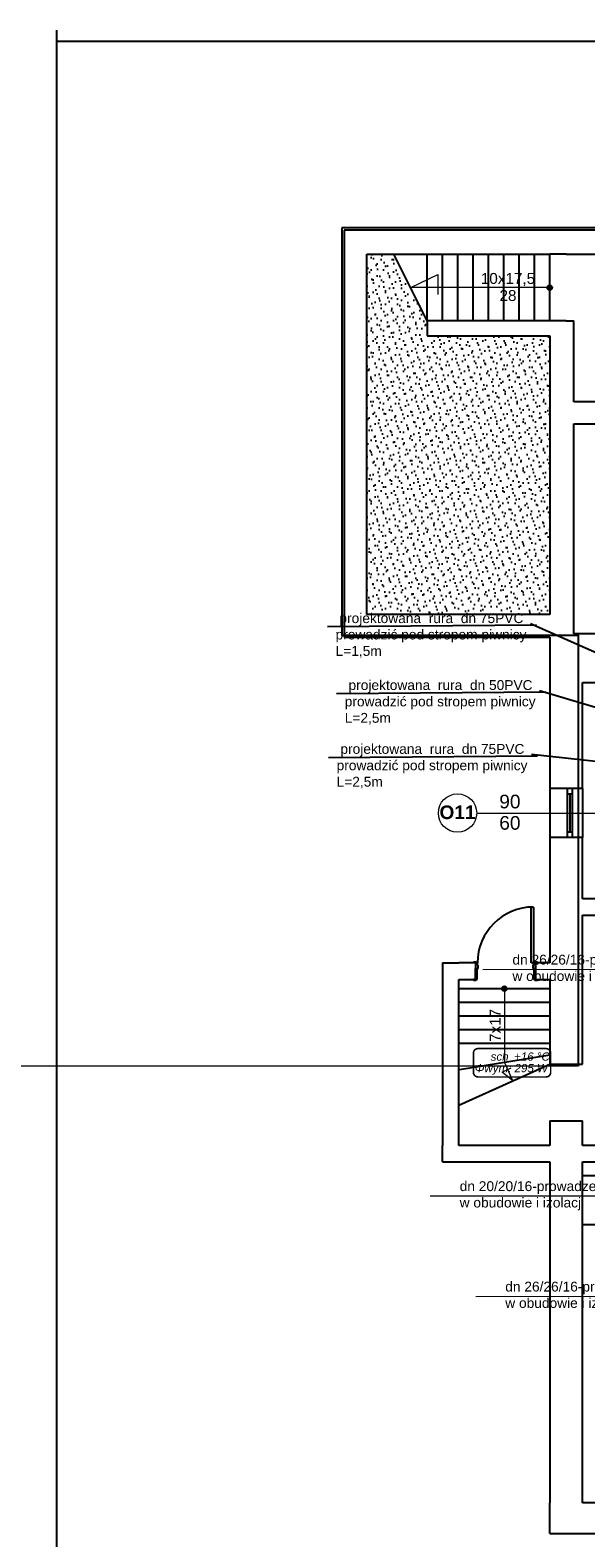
# Model space of a CAD drawing. Header units: millimetres. Extents: x 2249 to 10533, y 1662 to 5811.
# Tile 3 of 9: x 4171 to 5189, y 3052 to 5811. Entities that reach past the tile are written whole.
import ezdxf
from ezdxf.lldxf.tags import DXFTag

# ---------------------------------------------------------------- set-up
doc = ezdxf.new("R2010")
doc.units = ezdxf.units.MM
doc.linetypes.add('{ Half Dash }', pattern=[0])
for name, color, linetype in [('2D - Ogólne', 7, 'Continuous'), ('IS_Text_Konstrukcji', 7, 'Continuous'), ('Konstrukcja - Ściany zew', 7, 'Continuous'), ('Opisy - Teksty', 7, 'Continuous')]:
    doc.layers.add(name, color=color, linetype=linetype)
doc.layers.add('opis ks', color=7, linetype='Continuous', lineweight=25)
doc.layers.add('opis wody', color=7, linetype='{ Half Dash }', lineweight=15)
doc.styles.get("Standard").update_dxf_attribs({"font": 'arial.ttf'})
doc.styles.add('STYL_AUTOMATYCZNY_1', font='arial.ttf')
doc.styles.add('STYL_AUTOMATYCZNY_2', font='arialbd.ttf')
tags = doc.linetypes.add('SOLID', pattern=[10, 10, 0]).pattern_tags.tags
tags[6:7] = [DXFTag(74, 4), DXFTag(75, 0), DXFTag(340, '0'), DXFTag(46, 0.0), DXFTag(50, 0.0), DXFTag(44, 0.0), DXFTag(45, 0.0)]
tags[4:5] = [DXFTag(74, 4), DXFTag(75, 0), DXFTag(340, '0'), DXFTag(46, 0.0), DXFTag(50, 0.0), DXFTag(44, 0.0), DXFTag(45, 0.0)]

# ---------------------------------------------------------------- blocks, each defined once
blk = doc.blocks.new('Linia_6_1', base_point=(-15366, -19696))
at = {"layer": '2D - Ogólne', "linetype": 'Continuous', "lineweight": 0, "true_color": 0x000000}
blk.add_hatch(color=18, dxfattribs=at).paths.add_polyline_path([(-15416, -19696), (-15412, -19715), (-15401, -19731), (-15385, -19742), (-15366, -19746), (-15347, -19742), (-15331, -19731), (-15320, -19715), (-15316, -19696), (-15320, -19677), (-15331, -19661), (-15347, -19650), (-15366, -19646), (-15385, -19650), (-15401, -19661), (-15412, -19677)])
at = {"layer": '2D - Ogólne', "color": 7, "linetype": 'Continuous', "lineweight": 15}
blk.add_line((-15416, -19696), (-17906, -19696), dxfattribs=at)
blk.add_circle((-15366, -19696), 50, dxfattribs=at)
blk = doc.blocks.new('Linia_8_1', base_point=(-16196, -32527))
at = {"layer": '2D - Ogólne', "linetype": 'Continuous', "lineweight": 0, "true_color": 0x000000}
blk.add_hatch(color=18, dxfattribs=at).paths.add_polyline_path([(-16246, -32527), (-16242, -32546), (-16231, -32563), (-16215, -32573), (-16196, -32577), (-16177, -32573), (-16161, -32563), (-16150, -32546), (-16146, -32527), (-16150, -32508), (-16161, -32492), (-16177, -32481), (-16196, -32477), (-16215, -32481), (-16231, -32492), (-16242, -32508)])
at = {"layer": '2D - Ogólne', "color": 7, "linetype": 'Continuous', "lineweight": 15}
blk.add_line((-16196, -32577), (-16196, -33872), dxfattribs=at)
blk.add_circle((-16196, -32527), 50, dxfattribs=at)

msp = doc.modelspace()

# ---------------------------------------------------------------- hatches: boundary and pattern name
at = {"layer": '2D - Ogólne', "linetype": 'Continuous', "lineweight": 25}
h = msp.add_hatch(dxfattribs=at)
h.set_pattern_fill('PIASEK_0001', scale=0.1, style=0, pattern_type=2)
h.set_pattern_definition([(45, (6477.319, 3267.814), (-11.13693, 11.13693), [0, -10.5, 0, -15.75]), (110, (6512.319, 3267.814), (14.80016, 5.38682), [0, -7.7, 0, -13.3])])
h.paths.add_polyline_path([(4787.97779, 4742.02536), (5122.42699, 4742.02536), (5122.42699, 5252.02536), (4898.42699, 5252.02536), (4898.42699, 5279.02536), (4837.13682, 5401.02536), (4787.97779, 5401.02536)])

# ---------------------------------------------------------------- linework, layer by layer
at = {"layer": '2D - Ogólne', "color": 7, "linetype": 'Continuous', "lineweight": 25}
for p, q in [((4898.42699, 5279.02536), (4837.13682, 5401.02536)), ((4898.42699, 5279.02536), (4898.42699, 5401.02536)), ((4926.42699, 5279.02536), (4926.42699, 5401.02536)), ((4954.42699, 5279.02536), (4954.42699, 5401.02536)), ((4982.42699, 5279.02536), (4982.42699, 5401.02536)), ((5010.42699, 5279.02536), (5010.42699, 5401.02536)), ((5038.42699, 5279.02536), (5038.42699, 5401.02536)), ((5066.42699, 5279.02536), (5066.42699, 5401.02536)), ((5094.42699, 5279.02536), (5094.42699, 5401.02536)), ((5122.42699, 5279.02536), (5122.42699, 5401.02536)), ((5122.42699, 5279.02536), (4898.42699, 5279.02536)), ((4956.42699, 4056.90435), (5122.42699, 4056.90435)), ((4956.42699, 4031.90435), (5122.42699, 4031.90435)), ((4956.42699, 4006.90435), (5122.42699, 4006.90435)), ((4956.42699, 3981.90435), (5122.42699, 3981.90435)), ((4956.42699, 3956.90435), (5122.42699, 3956.90435)), ((4956.42699, 3843.34119), (5122.42699, 3918.90435)), ((4957.50636, 3909.08327), (5122.42699, 3935.94314)), ((5182.42699, 3714.90435), (5277.42699, 3714.90435)), ((5277.42699, 3624.90435), (5182.42699, 3624.90435))]:
    msp.add_line(p, q, dxfattribs=at)
at = {"layer": '2D - Ogólne', "color": 7, "linetype": 'Continuous', "lineweight": 15}
for p, q in [((4868.45849, 5340.02536), (4917.55094, 5364.2611)), ((4917.55094, 5364.2611), (4917.55094, 5327.57397)), ((4988.86348, 4378.3338), (5215.35412, 4378.3338)), ((5054.88654, 3888.4632), (5039.42699, 3922.42531)), ((5035.45112, 3904.34292), (5052.03202, 3911.89055)), ((5054.88654, 3888.4632), (5035.45112, 3904.34292))]:
    msp.add_line(p, q, dxfattribs=at)
at = {"layer": '2D - Ogólne', "color": 255, "linetype": 'Continuous', "lineweight": 0}
msp.add_lwpolyline([(4787.97779, 4742.02536), (5122.42699, 4742.02536), (5122.42699, 5252.02536), (4898.42699, 5252.02536), (4898.42699, 5279.02536), (4837.13682, 5401.02536), (4787.97779, 5401.02536)], close=True, dxfattribs=at)
at = {"layer": '2D - Ogólne', "color": 7, "linetype": 'Continuous', "lineweight": 15}
msp.add_circle((4953.73395, 4378.3338), 35.12953, dxfattribs=at)
at = {"layer": 'IS_Text_Konstrukcji', "color": 18, "linetype": 'SOLID', "ltscale": 10, "true_color": 0x000000, "const_width": 3}
msp.add_lwpolyline([(4991.39425, 3895.22245), (5115.56092, 3895.22245, 0.414214), (5124.22758, 3903.88912), (5124.22758, 3938.55579, 0.414214), (5115.56092, 3947.22245), (4991.39425, 3947.22245, 0.414214), (4982.72758, 3938.55579), (4982.72758, 3903.88912, 0.414214), (4991.39425, 3895.22245)], format="xyb", dxfattribs=at)
at = {"layer": 'Konstrukcja - Ściany zew', "color": 7, "linetype": 'Continuous', "lineweight": 25}
for p, q in [((5152.42699, 5401.02536), (5122.42699, 5401.02536)), ((5152.42699, 5401.02536), (5122.42699, 5401.02536)), ((5152.42699, 5401.02536), (5166.42699, 5401.02536)), ((5152.42699, 5401.02536), (5166.42699, 5401.02536)), ((5152.42699, 5279.02536), (5122.42699, 5279.02536)), ((5152.42699, 5279.02536), (5122.42699, 5279.02536)), ((5152.42699, 5279.02536), (5166.42699, 5279.02536)), ((5152.42699, 5279.02536), (5166.42699, 5279.02536)), ((5154.42699, 4423.3338), (5122.42699, 4423.3338)), ((5122.42699, 4423.3338), (5122.42699, 4333.3338)), ((5154.42699, 4423.3338), (5122.42699, 4423.3338)), ((5164.42699, 4423.3338), (5154.42699, 4423.3338)), ((5154.42699, 4423.3338), (5154.42699, 4413.3338)), ((5164.42699, 4423.3338), (5154.42699, 4423.3338)), ((5164.42699, 4423.3338), (5154.42699, 4423.3338)), ((5182.42699, 4423.3338), (5164.42699, 4423.3338)), ((5164.42699, 4413.3338), (5164.42699, 4423.3338)), ((5182.42699, 4423.3338), (5164.42699, 4423.3338)), ((5182.42699, 4423.3338), (5182.42699, 4333.3338)), ((5154.42699, 4413.3338), (5164.42699, 4413.3338)), ((5154.42699, 4413.3338), (5154.42699, 4343.3338)), ((5159.42699, 4413.3338), (5159.42699, 4343.3338)), ((5164.42699, 4343.3338), (5164.42699, 4413.3338)), ((5154.42699, 4333.3338), (5122.42699, 4333.3338)), ((5154.42699, 4333.3338), (5122.42699, 4333.3338)), ((5164.42699, 4343.3338), (5154.42699, 4343.3338)), ((5154.42699, 4343.3338), (5154.42699, 4333.3338)), ((5164.42699, 4333.3338), (5154.42699, 4333.3338)), ((5164.42699, 4333.3338), (5154.42699, 4333.3338)), ((5164.42699, 4333.3338), (5154.42699, 4333.3338)), ((5164.42699, 4333.3338), (5164.42699, 4343.3338)), ((5182.42699, 4333.3338), (5164.42699, 4333.3338)), ((5182.42699, 4333.3338), (5164.42699, 4333.3338)), ((5088.62699, 4103.90435), (5088.62699, 4206.30435)), ((5088.62699, 4206.30435), (5092.62699, 4206.30435)), ((5092.62699, 4206.30435), (5092.62699, 4103.90435)), ((4982.72699, 4103.90435), (4982.72699, 4105.80435)), ((4982.72699, 4105.80435), (4987.72699, 4105.80435)), ((4986.42699, 4103.90435), (4982.72699, 4103.90435)), ((4987.72699, 4103.90435), (4982.72699, 4103.90435)), ((4986.42699, 4103.90435), (4982.72699, 4103.90435)), ((4986.42699, 4103.90435), (4982.72699, 4103.90435)), ((4986.42699, 4103.90435), (4986.42699, 4093.90435)), ((4990.22699, 4103.90435), (4986.42699, 4103.90435)), ((4986.42699, 4103.90435), (4986.42699, 4093.90435)), ((4986.42699, 4103.90435), (4986.42699, 4093.90435)), ((4986.42699, 4103.90435), (4986.42699, 4093.90435)), ((4986.42699, 4093.90435), (4986.42699, 4073.90435)), ((4986.42699, 4073.90435), (4986.42699, 4093.90435)), ((4986.42699, 4093.90435), (4988.92699, 4093.90435)), ((4986.42699, 4093.90435), (4991.42699, 4093.90435)), ((4986.42699, 4093.90435), (4986.42699, 4073.90435)), ((4986.42699, 4093.90435), (4986.42699, 4073.90435)), ((4987.72699, 4105.80435), (4987.72699, 4103.90435)), ((4988.92699, 4093.90435), (4988.92699, 4073.90435)), ((4990.22699, 4099.90435), (4990.22699, 4103.90435)), ((4991.42699, 4099.90435), (4990.22699, 4099.90435)), ((4991.42699, 4093.90435), (4991.42699, 4099.90435)), ((5092.62699, 4103.90435), (5088.62699, 4103.90435)), ((5092.62699, 4099.90435), (5091.42699, 4099.90435)), ((5091.42699, 4099.90435), (5091.42699, 4093.90435)), ((5091.42699, 4093.90435), (5096.42699, 4093.90435)), ((5096.42699, 4103.90435), (5092.62699, 4103.90435)), ((5092.62699, 4103.90435), (5092.62699, 4099.90435)), ((5093.92699, 4073.90435), (5093.92699, 4093.90435)), ((5093.92699, 4093.90435), (5096.42699, 4093.90435)), ((5095.12699, 4105.80435), (5100.12699, 4105.80435)), ((5095.12699, 4103.90435), (5095.12699, 4105.80435)), ((5100.12699, 4103.90435), (5095.12699, 4103.90435)), ((5096.42699, 4103.90435), (5100.12699, 4103.90435)), ((5096.42699, 4103.90435), (5096.42699, 4093.90435)), ((5096.42699, 4093.90435), (5096.42699, 4103.90435)), ((5096.42699, 4103.90435), (5096.42699, 4093.90435)), ((5096.42699, 4103.90435), (5096.42699, 4093.90435)), ((5096.42699, 4103.90435), (5100.12699, 4103.90435)), ((5096.42699, 4103.90435), (5100.12699, 4103.90435)), ((5096.42699, 4093.90435), (5096.42699, 4073.90435)), ((5096.42699, 4093.90435), (5096.42699, 4073.90435)), ((5096.42699, 4093.90435), (5096.42699, 4073.90435)), ((5096.42699, 4093.90435), (5096.42699, 4073.90435)), ((5100.12699, 4105.80435), (5100.12699, 4103.90435)), ((4986.42699, 4073.90435), (4982.72699, 4073.90435)), ((4982.72699, 4072.00435), (4982.72699, 4073.90435)), ((4982.72699, 4073.90435), (4987.72699, 4073.90435)), ((4986.42699, 4073.90435), (4982.72699, 4073.90435)), ((4986.42699, 4073.90435), (4982.72699, 4073.90435)), ((4987.72699, 4072.00435), (4982.72699, 4072.00435)), ((4988.92699, 4073.90435), (4986.42699, 4073.90435)), ((4987.72699, 4073.90435), (4987.72699, 4072.00435)), ((5096.42699, 4073.90435), (5093.92699, 4073.90435)), ((5095.12699, 4073.90435), (5100.12699, 4073.90435)), ((5095.12699, 4072.00435), (5095.12699, 4073.90435)), ((5100.12699, 4072.00435), (5095.12699, 4072.00435)), ((5096.42699, 4073.90435), (5100.12699, 4073.90435)), ((5096.42699, 4073.90435), (5100.12699, 4073.90435)), ((5096.42699, 4073.90435), (5100.12699, 4073.90435)), ((5100.12699, 4073.90435), (5100.12699, 4072.00435)), ((5122.42699, 3918.90435), (5182.42699, 3918.90435)), ((5122.42699, 3918.90435), (5182.42699, 3918.90435)), ((5122.42699, 3814.90435), (5182.42699, 3814.90435)), ((5122.42699, 3814.90435), (5182.42699, 3814.90435))]:
    msp.add_line(p, q, dxfattribs=at)
for points in [[(6079.67912, 5449.58847), (4742.26011, 5449.58847)], [(4742.26011, 5449.58847), (4742.26011, 5389.92655)], [(5122.42699, 5445.02536), (4745.97779, 5445.02536)], [(4745.97779, 5445.02536), (4745.97779, 5401.02536)], [(5224.42699, 5445.02536), (5122.42699, 5445.02536)], [(4742.26011, 5389.92655), (4742.26011, 4760.11954)], [(4745.97779, 5401.02536), (4745.97779, 4700.02536)], [(4787.97779, 4742.02536), (4787.97779, 5401.02536)], [(4787.97779, 5401.02536), (5122.42699, 5401.02536)], [(5166.42699, 5401.02536), (5224.42699, 5401.02536)], [(5122.42699, 5279.02536), (4898.42699, 5279.02536)], [(4898.42699, 5279.02536), (4898.42699, 5252.02536)], [(5166.42699, 5131.02536), (5166.42699, 5279.02537)], [(4898.42699, 5252.02536), (5122.42699, 5252.02536)], [(5122.42699, 5252.02536), (5122.42699, 4742.02536)], [(5919.43496, 5131.02536), (5166.42699, 5131.02536)], [(5166.42699, 5091.02536), (6086.42699, 5091.02536)], [(5166.42699, 4706.3338), (5166.42699, 5091.02536)], [(4742.26011, 4760.11954), (4742.26011, 4704.08714), (5174.80673, 4704.08714), (5174.80673, 3914.90907)], [(5122.42699, 4742.02536), (4787.97779, 4742.02536)], [(4745.97779, 4700.02536), (4787.97779, 4700.02536)], [(4787.97779, 4700.02536), (5122.42699, 4700.02536)], [(5122.42699, 4700.02536), (5122.42699, 4617.3338)], [(5243.427, 4706.3338), (5166.42699, 4706.3338)], [(5122.42699, 4617.3338), (5122.42699, 4423.33381)], [(5182.42699, 4617.3338), (5243.42699, 4617.3338)], [(5182.42699, 4423.33381), (5182.42699, 4617.3338)], [(5122.42699, 4333.3338), (5122.42699, 4103.90435)], [(5182.42699, 4221.3338), (5182.42699, 4333.3338)], [(5248.42699, 4221.3338), (5182.42699, 4221.3338)], [(5182.42699, 3918.90435), (5182.42699, 4191.3338)], [(5182.42699, 4191.3338), (5248.42699, 4191.3338)], [(4926.42699, 4103.90435), (4956.42699, 4103.90435)], [(4926.42699, 4103.90435), (4926.42699, 3769.90435)], [(4986.42699, 4103.90435), (4956.42699, 4103.90435)], [(5122.42699, 4103.90435), (5096.42699, 4103.90435)], [(4956.42699, 3769.90435), (4956.42699, 4073.90435)], [(4956.42699, 4073.90435), (4986.42699, 4073.90435)], [(5096.42699, 4073.90435), (5122.42699, 4073.90435)], [(5122.42699, 4073.90435), (5122.42699, 3918.90435)], [(5122.42699, 3814.90435), (5122.42699, 3769.90435)], [(5182.42699, 3769.90435), (5182.42699, 3814.90435)], [(4926.42699, 3739.90435), (4926.42699, 3769.90435)], [(5122.42699, 3769.90435), (4956.42699, 3769.90435)], [(5277.42699, 3769.90435), (5182.42699, 3769.90435)], [(4926.42699, 3739.90435), (5122.42699, 3739.90435)], [(5122.42699, 3739.90435), (5122.42699, 3115.90435)], [(5182.42699, 3115.90435), (5182.42699, 3739.90435)], [(5182.42699, 3739.90435), (5277.42699, 3739.90435)], [(5122.42699, 3059.90435), (5122.42699, 3115.90435)], [(5632.33009, 3115.90435), (5182.42699, 3115.90435)], [(5122.42699, 3059.90435), (6086.42699, 3059.90435)]]:
    msp.add_lwpolyline(points, dxfattribs=at)
at = {"layer": 'Konstrukcja - Ściany zew', "color": 7, "linetype": 'Continuous', "lineweight": 15}
msp.add_lwpolyline([(5174.80673, 3914.90907), (3353.12958, 3914.90907)], dxfattribs=at)
at = {"layer": 'Konstrukcja - Ściany zew', "color": 7, "linetype": 'Continuous', "lineweight": 25}
msp.add_arc((5092.62699, 4103.90435), 102.4, 90, 180, dxfattribs=at)
at = {"layer": 'opis ks'}
for p, q in [((4715.73577, 4719.60055), (5098.35217, 4722.64889)), ((5087.25175, 4725.39067), (5648.14005, 4476.76333)), ((4732.45057, 4597.14234), (5115.06698, 4600.19068)), ((5103.96656, 4602.93246), (5564.40142, 4464.32835)), ((4717.59313, 4480.25037), (5100.20954, 4483.29872)), ((5089.10912, 4486.0405), (5675.99907, 4422.95593))]:
    msp.add_line(p, q, dxfattribs=at)
msp.add_lwpolyline([(4220.19746, 5791.19337), (7041.1478, 5791.19337), (7041.1478, 1661.50719), (4220.19746, 1661.50719), (4220.19746, 5811.3382)], dxfattribs=at)
at = {"layer": 'opis wody'}
for p, q in [((5523.73562, 4092.01421), (5000.20988, 4091.44173)), ((5427.15019, 3677.38515), (4903.62445, 3676.81267)), ((5510.5551, 3493.55897), (4987.02936, 3492.9865))]:
    msp.add_line(p, q, dxfattribs=at)

# ---------------------------------------------------------------- block references
at = {"layer": '2D - Ogólne', "color": 7, "linetype": 'Continuous', "lineweight": 15, "xscale": 0.1, "yscale": 0.1, "zscale": 0.1}
for name, p in [('Linia_6_1', (5122.42699, 5340.02536)), ('Linia_8_1', (5039.42699, 4056.90435))]:
    msp.add_blockref(name, p, dxfattribs=at)

# ---------------------------------------------------------------- texts
at = {"layer": 'IS_Text_Konstrukcji', "color": 18, "linetype": 'SOLID', "ltscale": 10, "true_color": 0x000000, "char_height": 15.12}
for s, insert, attachment_point in [('\\fArial|b0|i1;Φwym: 295 W', (5052.22758, 3919.06245), 2), ('\\fArial|b0|i1;sch', (5047.22758, 3924.82245), 9), ('\\fArial|b0|i1;+16 °C', (5057.22758, 3924.82245), 7)]:
    msp.add_mtext(s, dxfattribs=dict(at, insert=insert, attachment_point=attachment_point))
at = {"layer": 'opis ks', "color": 18, "lineweight": 13, "true_color": 0x000000, "char_height": 18, "attachment_point": 1}
for s, insert in [(' projektowana  rura  dn 75PVC \\Pprowadzić pod stropem piwnicy\\PL=1,5m', (4730.51619, 4744.05241)), (' projektowana  rura  dn 50PVC \\Pprowadzić pod stropem piwnicy\\PL=2,5m', (4747.231, 4621.5942)), (' projektowana  rura  dn 75PVC \\Pprowadzić pod stropem piwnicy\\PL=2,5m', (4732.37356, 4504.70224))]:
    msp.add_mtext_dynamic_manual_height_columns(s, width=647.3894596, gutter_width=12.5, heights=[172.15263], dxfattribs=dict(at, insert=insert))
at = {"layer": 'opis wody', "color": 18, "lineweight": 13, "true_color": 0x000000, "char_height": 18, "attachment_point": 1}
for s, insert in [('dn 26/26/16-prowadzenie pod stropem\\Pw obudowie i izolacji', (5054.25251, 4119.01117)), ('dn 20/20/16-prowadzenie pod stropem\\Pw obudowie i izolacji', (4957.66708, 3704.38211)), ('dn 26/26/16-prowadzenie pod stropem\\Pw obudowie i izolacji', (5041.07198, 3520.55593))]:
    msp.add_mtext_dynamic_manual_height_columns(s, width=569.9666749, gutter_width=12.5, heights=[137.0445], dxfattribs=dict(at, insert=insert))
at = {"layer": 'Opisy - Teksty', "color": 7, "linetype": 'Continuous', "lineweight": 15, "attachment_point": 2, "line_spacing_factor": 0.938208, "style": 'STYL_AUTOMATYCZNY_1'}
for s, insert, char_height in [('\\A1;{\\pqc;\\fArial|b0|i0|c238|p0;\\W1.000000;10x1\\fArial|b0|i0|c238|p0;\\W1.000000;7,5\\P\\pqc;\\fArial|b0|i0|c238|p0;\\W1.000000;28}', (5046.07918, 5366.88254), 20), ('\\A1;{\\pqc;\\fArial|b0|i0|c238|p0;\\W1.000000;90\\P\\pqc;\\fArial|b0|i0|c238|p0;\\W1.000000;60}', (5049.56408, 4411.90528), 25)]:
    msp.add_mtext(s, dxfattribs=dict(at, insert=insert, char_height=char_height))
at = {"layer": 'Opisy - Teksty', "color": 7, "linetype": 'Continuous', "lineweight": 15, "insert": (4953.73395, 4392.26242), "char_height": 25, "attachment_point": 2, "style": 'STYL_AUTOMATYCZNY_2'}
msp.add_mtext('\\A1;{\\pqc;\\fArial|b1|i0|c238|p0;\\W1.000000;O\\fArial|b1|i0|c238|p0;\\W1.000000;11}', dxfattribs=at)
at = {"layer": 'Opisy - Teksty', "color": 7, "linetype": 'Continuous', "lineweight": 15, "insert": (5012.56983, 3989.66483), "char_height": 20, "attachment_point": 2, "rotation": 90, "style": 'STYL_AUTOMATYCZNY_1'}
msp.add_mtext('\\A1;{\\pqc;\\fArial|b0|i0|c238|p0;\\W1.000000;7\\fArial|b0|i0|c238|p0;\\W1.000000;x17}', dxfattribs=at)

doc.saveas('drawing.dxf')
